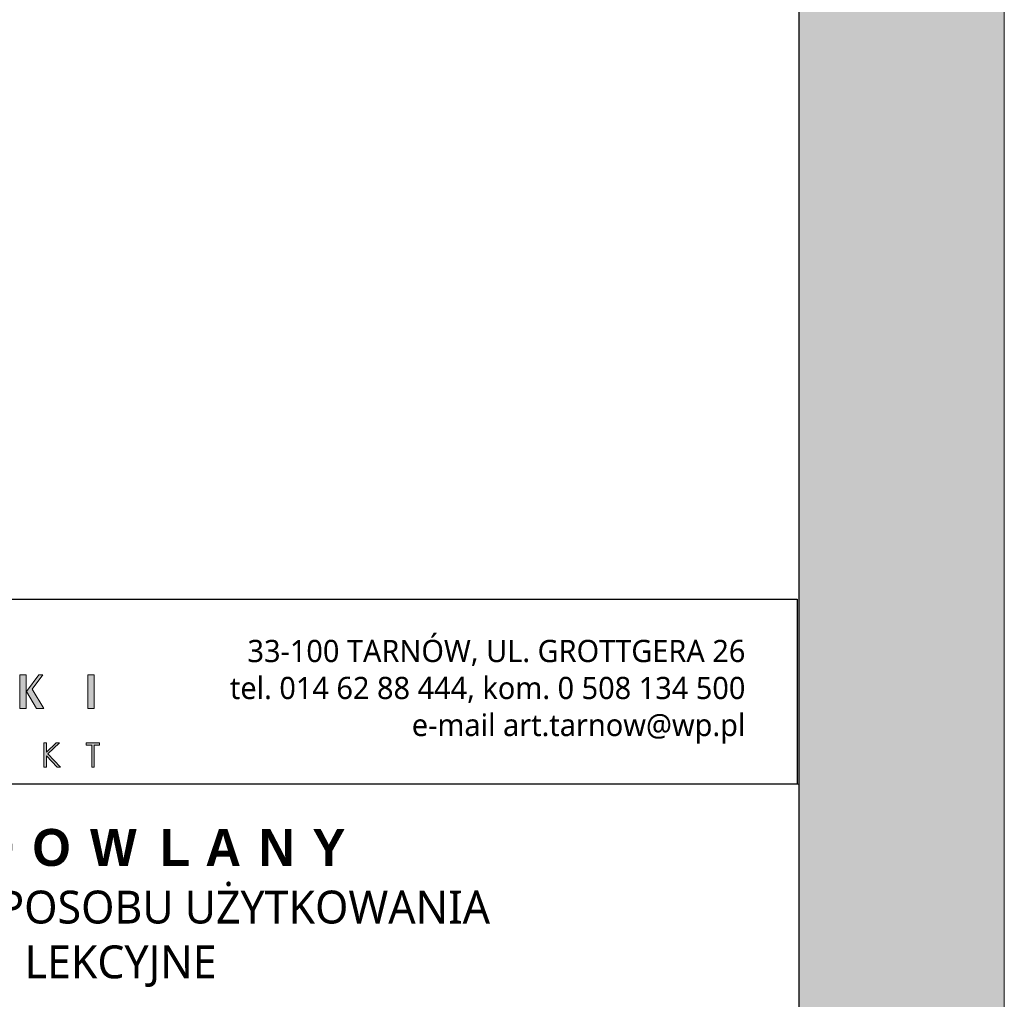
# Model space of a CAD drawing. Header units: millimetres. Extents: x 80301 to 146489, y -78581 to -28273.
# Tile 117 of 135: x 130295 to 130774, y -65999 to -65523. Entities that reach past the tile are written whole.
import ezdxf

# ---------------------------------------------------------------- set-up
doc = ezdxf.new("R2010")
doc.units = ezdxf.units.MM
doc.layers.get('0').update_dxf_attribs({"lineweight": 0})
doc.layers.add('A-opisram.ART', color=250, linetype='Continuous', lineweight=0)
doc.layers.add('opis..KF', color=250, linetype='Continuous', lineweight=15)
doc.layers.add('A-pomocram.ART', color=254, linetype='Continuous', lineweight=0, plot=False)
doc.layers.add('A-przekrycieram.ART', color=7, linetype='Continuous', lineweight=0, true_color=0xffffff)
doc.styles.add('ARCH', font='segoeuil.ttf')

# ---------------------------------------------------------------- blocks, each defined once
blk = doc.blocks.new('A$C3E4B4AA6')
at = {"layer": 'opis..KF', "lineweight": 0}
h = blk.add_hatch(color=256, dxfattribs=at)
h.dxf.hatch_style = 1
edge = h.paths.add_edge_path()
edge.add_spline(control_points=[(525.43, 40.88), (525.43, 40.88), (519.17, 51.29), (519.17, 51.29), (519.17, 51.29), (519.17, 51.29), (524.87, 59.11), (524.87, 59.11), (524.87, 59.11), (524.87, 59.11), (522.77, 59.11), (522.77, 59.11), (522.77, 59.11), (522.77, 59.11), (516.05, 50.02), (516.05, 50.02), (516.05, 50.02), (516.05, 50.02), (521.43, 40.88), (521.43, 40.88), (521.43, 40.88), (521.43, 40.88), (525.43, 40.88), (525.43, 40.88)], knot_values=[0, 0, 0, 0, 0.142857, 0.142857, 0.142857, 0.142957, 0.285714, 0.285714, 0.285714, 0.285814, 0.428571, 0.428571, 0.428571, 0.428671, 0.571429, 0.571429, 0.571429, 0.571529, 0.714286, 0.714286, 0.714286, 0.714386, 1, 1, 1, 1], degree=3, periodic=0)
edge = h.paths.add_edge_path()
edge.add_spline(control_points=[(515.85, 40.88), (515.85, 40.88), (515.85, 59.11), (515.85, 59.11), (515.85, 59.11), (515.85, 59.11), (512.47, 59.11), (512.47, 59.11), (512.47, 59.11), (512.47, 59.11), (512.47, 40.88), (512.47, 40.88), (512.47, 40.88), (512.47, 40.88), (515.85, 40.88), (515.85, 40.88)], knot_values=[0, 0, 0, 0, 0.2, 0.2, 0.2, 0.2001, 0.4, 0.4, 0.4, 0.4001, 0.6, 0.6, 0.6, 0.6001, 1, 1, 1, 1], degree=3, periodic=0)
h = blk.add_hatch(color=256, dxfattribs=at)
h.dxf.hatch_style = 1
edge = h.paths.add_edge_path()
edge.add_spline(control_points=[(552.64, 40.88), (552.64, 40.88), (552.64, 59.11), (552.64, 59.11), (552.64, 59.11), (552.64, 59.11), (549.3, 59.11), (549.3, 59.11), (549.3, 59.11), (549.3, 59.11), (549.3, 40.88), (549.3, 40.88), (549.3, 40.88), (549.3, 40.88), (552.64, 40.88), (552.64, 40.88)], knot_values=[0, 0, 0, 0, 0.2, 0.2, 0.2, 0.2001, 0.4, 0.4, 0.4, 0.4001, 0.6, 0.6, 0.6, 0.6001, 1, 1, 1, 1], degree=3, periodic=0)
h = blk.add_hatch(color=256, dxfattribs=at)
h.dxf.hatch_style = 1
edge = h.paths.add_edge_path()
edge.add_spline(control_points=[(525.54, 22.31), (525.54, 22.31), (526.88, 22.31), (526.88, 22.31), (526.88, 22.31), (526.88, 22.31), (526.88, 17.39), (526.88, 17.39), (526.88, 17.39), (526.88, 17.39), (532.14, 22.31), (532.14, 22.31), (532.14, 22.31), (532.14, 22.31), (533.91, 22.31), (533.91, 22.31), (533.91, 22.31), (533.91, 22.31), (527.58, 16.42), (527.58, 16.42), (527.58, 16.42), (527.58, 16.42), (534.4, 9.18), (534.4, 9.18), (534.4, 9.18), (534.4, 9.18), (532.65, 9.18), (532.65, 9.18), (532.65, 9.18), (532.65, 9.18), (526.88, 15.32), (526.88, 15.32), (526.88, 15.32), (526.88, 15.32), (526.88, 9.18), (526.88, 9.18), (526.88, 9.18), (526.88, 9.18), (525.54, 9.18), (525.54, 9.18), (525.54, 9.18), (525.54, 9.18), (525.54, 22.31), (525.54, 22.31)], knot_values=[0, 0, 0, 0, 0.083333, 0.083333, 0.083333, 0.083433, 0.166667, 0.166667, 0.166667, 0.166767, 0.25, 0.25, 0.25, 0.2501, 0.333333, 0.333333, 0.333333, 0.333433, 0.416667, 0.416667, 0.416667, 0.416767, 0.5, 0.5, 0.5, 0.5001, 0.583333, 0.583333, 0.583333, 0.583433, 0.666667, 0.666667, 0.666667, 0.666767, 0.75, 0.75, 0.75, 0.7501, 0.833333, 0.833333, 0.833333, 0.833433, 1, 1, 1, 1], degree=3, periodic=0)
h = blk.add_hatch(color=256, dxfattribs=at)
h.dxf.hatch_style = 1
edge = h.paths.add_edge_path()
edge.add_spline(control_points=[(548.42, 21.03), (548.42, 21.03), (548.42, 22.31), (548.42, 22.31), (548.42, 22.31), (548.42, 22.31), (555.61, 22.31), (555.61, 22.31), (555.61, 22.31), (555.61, 22.31), (555.61, 21.03), (555.61, 21.03), (555.61, 21.03), (555.61, 21.03), (552.68, 21.03), (552.68, 21.03), (552.68, 21.03), (552.68, 21.03), (552.68, 9.18), (552.68, 9.18), (552.68, 9.18), (552.68, 9.18), (551.35, 9.18), (551.35, 9.18), (551.35, 9.18), (551.35, 9.18), (551.35, 21.03), (551.35, 21.03), (551.35, 21.03), (551.35, 21.03), (548.42, 21.03), (548.42, 21.03)], knot_values=[0, 0, 0, 0, 0.111111, 0.111111, 0.111111, 0.111211, 0.222222, 0.222222, 0.222222, 0.222322, 0.333333, 0.333333, 0.333333, 0.333433, 0.444444, 0.444444, 0.444444, 0.444544, 0.555556, 0.555556, 0.555556, 0.555656, 0.666667, 0.666667, 0.666667, 0.666767, 0.777778, 0.777778, 0.777778, 0.777878, 1, 1, 1, 1], degree=3, periodic=0)
at = {"layer": 'opis..KF', "lineweight": 30}
blk.add_lwpolyline([(0, 100), (933, 100), (933, 0), (0, 0)], close=True, dxfattribs=at)
at = {"layer": 'opis..KF', "lineweight": 0}
for points, knots in [([(515.85, 40.88), (515.85, 40.88), (515.85, 59.11), (515.85, 59.11), (515.85, 59.11), (515.85, 59.11), (512.47, 59.11), (512.47, 59.11), (512.47, 59.11), (512.47, 59.11), (512.47, 40.88), (512.47, 40.88), (512.47, 40.88), (512.47, 40.88), (515.85, 40.88), (515.85, 40.88)], [0, 0, 0, 0, 0.2, 0.2, 0.2, 0.2, 0.4, 0.4, 0.4, 0.4, 0.6, 0.6, 0.6, 0.6, 1, 1, 1, 1]), ([(525.43, 40.88), (525.43, 40.88), (519.17, 51.29), (519.17, 51.29), (519.17, 51.29), (519.17, 51.29), (524.87, 59.11), (524.87, 59.11), (524.87, 59.11), (524.87, 59.11), (522.77, 59.11), (522.77, 59.11), (522.77, 59.11), (522.77, 59.11), (516.05, 50.02), (516.05, 50.02), (516.05, 50.02), (516.05, 50.02), (521.43, 40.88), (521.43, 40.88), (521.43, 40.88), (521.43, 40.88), (525.43, 40.88), (525.43, 40.88)], [0, 0, 0, 0, 0.142857, 0.142857, 0.142857, 0.142857, 0.285714, 0.285714, 0.285714, 0.285714, 0.428571, 0.428571, 0.428571, 0.428571, 0.571429, 0.571429, 0.571429, 0.571429, 0.714286, 0.714286, 0.714286, 0.714286, 1, 1, 1, 1]), ([(552.64, 40.88), (552.64, 40.88), (552.64, 59.11), (552.64, 59.11), (552.64, 59.11), (552.64, 59.11), (549.3, 59.11), (549.3, 59.11), (549.3, 59.11), (549.3, 59.11), (549.3, 40.88), (549.3, 40.88), (549.3, 40.88), (549.3, 40.88), (552.64, 40.88), (552.64, 40.88)], [0, 0, 0, 0, 0.2, 0.2, 0.2, 0.2, 0.4, 0.4, 0.4, 0.4, 0.6, 0.6, 0.6, 0.6, 1, 1, 1, 1]), ([(525.54, 22.31), (525.54, 22.31), (526.88, 22.31), (526.88, 22.31), (526.88, 22.31), (526.88, 22.31), (526.88, 17.39), (526.88, 17.39), (526.88, 17.39), (526.88, 17.39), (532.14, 22.31), (532.14, 22.31), (532.14, 22.31), (532.14, 22.31), (533.91, 22.31), (533.91, 22.31), (533.91, 22.31), (533.91, 22.31), (527.58, 16.42), (527.58, 16.42), (527.58, 16.42), (527.58, 16.42), (534.4, 9.18), (534.4, 9.18), (534.4, 9.18), (534.4, 9.18), (532.65, 9.18), (532.65, 9.18), (532.65, 9.18), (532.65, 9.18), (526.88, 15.32), (526.88, 15.32), (526.88, 15.32), (526.88, 15.32), (526.88, 9.18), (526.88, 9.18), (526.88, 9.18), (526.88, 9.18), (525.54, 9.18), (525.54, 9.18), (525.54, 9.18), (525.54, 9.18), (525.54, 22.31), (525.54, 22.31)], [0, 0, 0, 0, 0.083333, 0.083333, 0.083333, 0.083333, 0.166667, 0.166667, 0.166667, 0.166667, 0.25, 0.25, 0.25, 0.25, 0.333333, 0.333333, 0.333333, 0.333333, 0.416667, 0.416667, 0.416667, 0.416667, 0.5, 0.5, 0.5, 0.5, 0.583333, 0.583333, 0.583333, 0.583333, 0.666667, 0.666667, 0.666667, 0.666667, 0.75, 0.75, 0.75, 0.75, 0.833333, 0.833333, 0.833333, 0.833333, 1, 1, 1, 1]), ([(548.42, 21.03), (548.42, 21.03), (548.42, 22.31), (548.42, 22.31), (548.42, 22.31), (548.42, 22.31), (555.61, 22.31), (555.61, 22.31), (555.61, 22.31), (555.61, 22.31), (555.61, 21.03), (555.61, 21.03), (555.61, 21.03), (555.61, 21.03), (552.68, 21.03), (552.68, 21.03), (552.68, 21.03), (552.68, 21.03), (552.68, 9.18), (552.68, 9.18), (552.68, 9.18), (552.68, 9.18), (551.35, 9.18), (551.35, 9.18), (551.35, 9.18), (551.35, 9.18), (551.35, 21.03), (551.35, 21.03), (551.35, 21.03), (551.35, 21.03), (548.42, 21.03), (548.42, 21.03)], [0, 0, 0, 0, 0.111111, 0.111111, 0.111111, 0.111111, 0.222222, 0.222222, 0.222222, 0.222222, 0.333333, 0.333333, 0.333333, 0.333333, 0.444444, 0.444444, 0.444444, 0.444444, 0.555556, 0.555556, 0.555556, 0.555556, 0.666667, 0.666667, 0.666667, 0.666667, 0.777778, 0.777778, 0.777778, 0.777778, 1, 1, 1, 1])]:
    blk.add_open_spline(points, degree=3, knots=knots, dxfattribs=at)
at = {"layer": 'opis..KF', "insert": (905, 50), "char_height": 12, "width": 336.0963, "attachment_point": 6, "style": 'ARCH'}
blk.add_mtext('33-100 TARNÓW, UL. GROTTGERA 26\\Ptel. 014 62 88 444, kom. 0 508 134 500\\Pe-mail art.tarnow@wp.pl', dxfattribs=at)
blk = doc.blocks.new('*U1234')
at = {"layer": 'A-przekrycieram.ART'}
h = blk.add_hatch(color=256, dxfattribs=at)
h.dxf.hatch_style = 1
h.paths.add_polyline_path([(0, 4200), (8500, 4200), (8500, 0), (0, 0)])
h.paths.add_polyline_path([(200, 4100), (8400, 4100), (8400, 100), (200, 100)], flags=16)
at = {"layer": 'A-opisram.ART', "lineweight": 30}
blk.add_lwpolyline([(200, 4100), (8400, 4100), (8400, 100), (200, 100)], close=True, dxfattribs=at)
at = {"layer": 'A-pomocram.ART'}
blk.add_lwpolyline([(0, 4200), (8500, 4200), (8500, 0), (0, 0)], close=True, dxfattribs=at)

msp = doc.modelspace()

# ---------------------------------------------------------------- linework, layer by layer
at = {"layer": 'opis..KF'}
msp.add_lwpolyline([(130674.45, -65894.59), (129833.89, -65894.59), (129833.89, -66007.09), (130674.45, -66007.09)], close=True, dxfattribs=at)

# ---------------------------------------------------------------- block references
msp.add_blockref('*U1234', (122274.45, -66535.84))
at = {"layer": 'opis..KF', "xscale": 0.8999999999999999, "yscale": 0.8999999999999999, "zscale": 0.8999999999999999}
msp.add_blockref('A$C3E4B4AA6', (129833.89, -65894.59), dxfattribs=at)

# ---------------------------------------------------------------- texts
at = {"layer": 'opis..KF', "insert": (130252.04, -65954.87), "char_height": 18, "width": 909.6583, "attachment_point": 5, "style": 'ARCH'}
msp.add_mtext('\\A1;{\\fCentury Gothic|b1|i0|c238|p34;\\T1.5;PROJEKT BUDOWLANY\\P\\fSegoe UI Light|b0|i0|c238|p34;\\H0.88889x;\\T1;PRZEBUDOWA ORAZ ZMIANA SPOSOBU UŻYTKOWANIA \\PSTRYCHU NA SALE LEKCYJNE}', dxfattribs=at)

doc.saveas('drawing.dxf')
